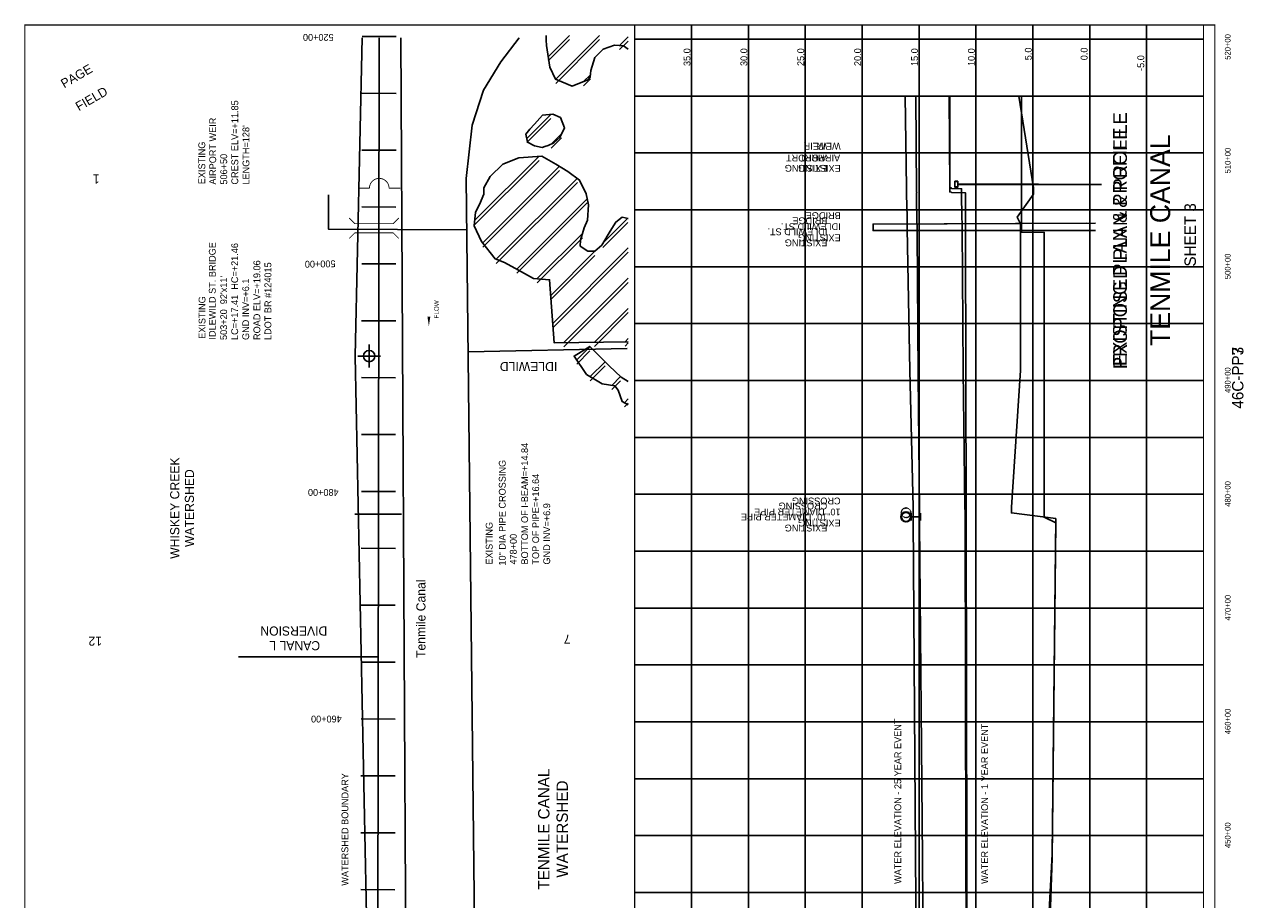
# Model space of a CAD drawing. Extents: x 217112 to 227830, y 805263 to 821273.
# Tile 2 of 2: x 217112 to 227830, y 813580 to 821273. Entities that reach past the tile are written whole.
import ezdxf
from ezdxf.enums import TextEntityAlignment as Align

# ---------------------------------------------------------------- set-up
doc = ezdxf.new("R2010")
doc.units = 0
doc.header["$LTSCALE"] = 800
doc.header["$PDMODE"] = 34
doc.header["$PDSIZE"] = 100
doc.linetypes.add('DASHED', pattern=[0])
doc.linetypes.add('STREAM', pattern=[0])
doc.layers.get('0').update_dxf_attribs({"linetype": 'CONTINUOUS'})
for name, color, linetype in [('BORDER', 1, 'CONTINUOUS'), ('EXISTING', 7, 'CONTINUOUS'), ('GRID', 2, 'CONTINUOUS'), ('MAJROADS', 9, 'CONTINUOUS'), ('MLLTXT', 7, 'CONTINUOUS'), ('PROPOSED', 7, 'CONTINUOUS'), ('RR', 13, 'CONTINUOUS'), ('SEC', 2, 'CONTINUOUS'), ('STATIONS', 7, 'CONTINUOUS'), ('STRUCTTEXT', 7, 'CONTINUOUS'), ('STRUCTURES', 1, 'CONTINUOUS'), ('TEXT', 7, 'CONTINUOUS'), ('TRUNKS', 5, 'STREAM'), ('WETDBA', 12, 'CONTINUOUS'), ('WETFILL', 8, 'CONTINUOUS'), ('WSHEDS', 3, 'CONTINUOUS')]:
    doc.layers.add(name, color=color, linetype=linetype)

# ---------------------------------------------------------------- blocks, each defined once
blk = doc.blocks.new('BRIDGE')
at = {"layer": 'STRUCTURES', "color": 0, "const_width": 20}
for points in [[(-234, -534), (-101, -402), (-101, 496), (-234, 629)], [(244, -534), (112, -402), (112, 496), (244, 629)]]:
    blk.add_lwpolyline(points, dxfattribs=at)
blk = doc.blocks.new('WEIR')
at = {"layer": 'STRUCTURES', "color": 0, "const_width": 30}
blk.add_lwpolyline([(13, 761), (13, 358, -1), (13, -332), (13, -734)], format="xyb", dxfattribs=at)
blk = doc.blocks.new('PWEIR')
at = {"layer": 'EXISTING', "color": 0}
blk.add_line((25, 25), (1290, 25), dxfattribs=at)
blk.add_lwpolyline([(0, 25), (0, 50), (25, 50), (25, 0), (0, 0)], close=True, dxfattribs=at)
blk = doc.blocks.new('*X')
at = {"color": 0}
for p, q in [((221716, 820989), (221903, 821176)), ((221783, 820791), (222169, 821176)), ((222345, 821088), (222421, 821164)), ((222027, 820770), (222089, 820831)), ((221528, 820271), (221740, 820482)), ((221743, 820221), (221835, 820312)), ((221070, 819548), (221636, 820114)), ((221141, 819353), (221815, 820027)), ((221260, 819208), (221973, 819920)), ((221440, 819122), (222059, 819741)), ((222198, 819350), (222417, 819569)), ((221621, 819038), (222018, 819434)), ((221739, 818891), (222127, 819279)), ((221757, 818643), (222421, 819308)), ((221854, 818476), (222421, 819042)), ((222123, 818479), (222421, 818777)), ((222392, 818483), (222421, 818512)), ((221968, 818324), (222084, 818440)), ((222087, 818178), (222217, 818308)), ((222275, 818100), (222352, 818178)), ((222387, 817947), (222421, 817982)), ((224818, 816984), (224824, 816991)), ((224819, 816991), (224827, 816999)), ((224822, 816999), (224844, 817022)), ((224844, 817016), (224852, 817024)), ((224853, 817019), (224859, 817025)), ((224859, 817020), (224864, 817025)), ((224864, 817020), (224869, 817025)), ((224869, 817020), (224873, 817024)), ((224873, 817019), (224877, 817023)), ((224877, 817017), (224881, 817021)), ((224881, 817016), (224885, 817019)), ((224884, 817014), (224888, 817017)), ((224887, 817011), (224891, 817015)), ((224890, 817009), (224894, 817013)), ((224893, 817006), (224896, 817010)), ((224895, 817003), (224899, 817007)), ((224897, 817000), (224901, 817004)), ((224899, 816996), (224903, 817000)), ((224900, 816992), (224904, 816997)), ((224901, 816988), (224905, 816993)), ((224818, 816979), (224823, 816984)), ((224818, 816974), (224823, 816979)), ((224819, 816970), (224823, 816974)), ((224820, 816966), (224824, 816970)), ((224822, 816962), (224826, 816966)), ((224824, 816958), (224827, 816962)), ((224826, 816955), (224829, 816959)), ((224828, 816952), (224832, 816956)), ((224831, 816949), (224834, 816953)), ((224833, 816947), (224837, 816951)), ((224836, 816944), (224840, 816948)), ((224839, 816942), (224843, 816946)), ((224843, 816941), (224847, 816945)), ((224847, 816939), (224851, 816943)), ((224851, 816938), (224855, 816942)), ((224855, 816937), (224860, 816942)), ((224860, 816936), (224865, 816942)), ((224865, 816936), (224871, 816943)), ((224871, 816937), (224880, 816946)), ((224878, 816939), (224904, 816965)), ((224892, 816947), (224896, 816951)), ((224898, 816963), (224906, 816972)), ((224901, 816972), (224907, 816978)), ((224902, 816983), (224906, 816988)), ((224902, 816978), (224907, 816983))]:
    blk.add_line(p, q, dxfattribs=at)

msp = doc.modelspace()

# ---------------------------------------------------------------- linework, layer by layer
at = {"color": 0}
msp.add_line((225317, 819869), (226026, 819869), dxfattribs=at)
msp.add_lwpolyline([(225292, 819869), (225292, 819894), (225317, 819894), (225317, 819844), (225292, 819844)], close=True, dxfattribs=at)
at = {"layer": 'BORDER', "color": 0, "const_width": 10}
msp.add_lwpolyline([(227577, 805268), (227577, 821268), (217117, 821268), (217117, 805268)], close=True, dxfattribs=at)
for points in [[(222477, 805268), (222477, 821268)], [(227477, 805268), (227477, 821268)]]:
    msp.add_lwpolyline(points, dxfattribs=at)
at = {"layer": 'EXISTING', "color": 0}
for p, q in [((224907, 816976), (224907, 816911)), ((224907, 816945), (224989, 816945)), ((224989, 816976), (224989, 816911))]:
    msp.add_line(p, q, dxfattribs=at)
for points in [[(224960, 811930), (224946, 813980), (224925, 816929), (224926, 816979), (224926, 816980), (224924, 816981), (224925, 816982), (224924, 817029), (224897, 818230), (224873, 819480), (224872, 819482), (224872, 819518), (224872, 819519), (224871, 819580), (224867, 819780), (224867, 819829), (224867, 819830), (224867, 819835), (224866, 819836), (224856, 820643)], [(225241, 820643), (225247, 819836), (225260, 819835), (225263, 819830), (225350, 819829), (225351, 819780), (225354, 819580), (225355, 819519), (225355, 819518), (225355, 819482), (225355, 819480), (225366, 818230), (225380, 817029), (225381, 816982), (225381, 816981), (225381, 816980), (225381, 816979), (225381, 816929), (225388, 813980), (225397, 811930)], [(225983, 819836), (225983, 819829)]]:
    msp.add_lwpolyline(points, dxfattribs=at)
at = {"layer": 'EXISTING', "color": 0, "linetype": 'DASHED'}
for points in [[(225981, 819836), (225983, 819836), (225853, 820643)], [(226159, 805643), (226173, 808670), (226158, 811620), (226158, 811817), (226068, 811818), (226068, 811861), (226068, 811862), (226038, 811930), (226148, 813980), (226178, 816929), (225788, 816979), (225788, 816980), (225788, 816981), (225788, 816982), (225788, 817029), (225868, 818230), (225868, 819480), (225868, 819482), (225868, 819518), (225868, 819519), (225838, 819580), (225983, 819780), (225983, 819829), (225981, 819829)], [(226448, 819527), (224572, 819518), (224572, 819460), (226448, 819460)]]:
    msp.add_lwpolyline(points, dxfattribs=at)
at = {"layer": 'EXISTING', "color": 0}
for radius in [44.7, 39.5]:
    msp.add_circle((224862, 816944), radius, dxfattribs=at)
at = {"layer": 'GRID', "color": 0}
for points in [[(222977, 805268), (222977, 821268)], [(223477, 805268), (223477, 821268)], [(223977, 805268), (223977, 821268)], [(224477, 805268), (224477, 821268)], [(224977, 805268), (224977, 821268)], [(225477, 805268), (225477, 821268)], [(225977, 805268), (225977, 821268)], [(226477, 805268), (226477, 821268)], [(226977, 805268), (226977, 821268)], [(227477, 821143), (222477, 821143)], [(227477, 820643), (222477, 820643)], [(227477, 820143), (222477, 820143)], [(227477, 819643), (222477, 819643)], [(227477, 819143), (222477, 819143)], [(227477, 818643), (222477, 818643)], [(227477, 818143), (222477, 818143)], [(227477, 817643), (222477, 817643)], [(227477, 817143), (222477, 817143)], [(227477, 816643), (222477, 816643)], [(227477, 816143), (222477, 816143)], [(227477, 815643), (222477, 815643)], [(227477, 815143), (222477, 815143)], [(227477, 814643), (222477, 814643)], [(227477, 814143), (222477, 814143)], [(227477, 813643), (222477, 813643)]]:
    msp.add_lwpolyline(points, dxfattribs=at)
at = {"layer": 'MAJROADS', "color": 0}
for points in [[(221462, 821154), (221301, 820943), (221147, 820695), (221048, 820386), (220995, 819917), (221071, 813091), (221053, 807739), (221048, 806316), (221137, 805379)], [(221000, 819467), (219787, 819472), (219787, 819775)], [(221012, 818395), (222412, 818424)]]:
    msp.add_lwpolyline(points, dxfattribs=at)
at = {"layer": 'PROPOSED', "color": 0, "linetype": 'DASHED'}
for p, q in [((226528, 819527), (224572, 819518)), ((224572, 819518), (224572, 819460)), ((224572, 819460), (226528, 819460))]:
    msp.add_line(p, q, dxfattribs=at)
at = {"layer": 'PROPOSED', "color": 0}
for p, q in [((224907, 816976), (224907, 816911)), ((224907, 816945), (224989, 816945)), ((224989, 816976), (224989, 816911))]:
    msp.add_line(p, q, dxfattribs=at)
for points in [[(225023, 811894), (225006, 813944), (224982, 816893), (224982, 816943), (224982, 816944), (224981, 816945), (224982, 816946), (224981, 816993), (224969, 818194), (224959, 819444), (224959, 819446), (224959, 819482), (224959, 819483), (224958, 819544), (224955, 819744), (224955, 819793), (224956, 819794), (224956, 819799), (224954, 819800), (224948, 820643)], [(225246, 820643), (225247, 819800), (225260, 819799), (225263, 819794), (225384, 819793), (225384, 819744), (225385, 819544), (225386, 819483), (225386, 819482), (225386, 819446), (225386, 819444), (225388, 818194), (225391, 816993), (225391, 816946), (225391, 816945), (225391, 816944), (225391, 816943), (225391, 816893), (225396, 813944), (225401, 811894)], [(225878, 819800), (225878, 819793)]]:
    msp.add_lwpolyline(points, dxfattribs=at)
at = {"layer": 'PROPOSED', "color": 0, "linetype": 'DASHED'}
for points in [[(225878, 819800), (225878, 820643)], [(226159, 805643), (226173, 808634), (226158, 811584), (226158, 811781), (226078, 811782), (226078, 811826), (226078, 811827), (226078, 811894), (226148, 813944), (226178, 816893), (226078, 816943), (226078, 816944), (226078, 816945), (226078, 816946), (226078, 816993), (226078, 818194), (226078, 819444), (225878, 819446), (225878, 819482), (225878, 819483), (225878, 819544), (225878, 819744), (225878, 819793)]]:
    msp.add_lwpolyline(points, dxfattribs=at)
at = {"layer": 'PROPOSED', "color": 0}
for radius in [44.7, 39.5]:
    msp.add_circle((224862, 816944), radius, dxfattribs=at)
at = {"layer": 'RR', "color": 0}
msp.add_lwpolyline([(220422, 821154), (220465, 813086), (220504, 805378)], dxfattribs=at)
at = {"layer": 'SEC', "color": 0}
msp.add_point((220143, 818358), dxfattribs=at)
at = {"layer": 'STATIONS', "color": 0}
for p, q in [((220081, 821168), (220381, 821167)), ((220080, 820668), (220380, 820667)), ((220079, 820168), (220379, 820167)), ((220078, 819668), (220378, 819667)), ((220078, 819168), (220378, 819167)), ((220077, 818668), (220377, 818667)), ((220076, 818168), (220376, 818167)), ((220076, 817668), (220376, 817667)), ((220075, 817168), (220375, 817167)), ((220074, 816668), (220374, 816667)), ((220073, 816168), (220373, 816167)), ((220073, 815668), (220373, 815667)), ((220072, 815168), (220372, 815167)), ((220071, 814668), (220371, 814667)), ((220071, 814168), (220371, 814167)), ((220070, 813668), (220370, 813667))]:
    msp.add_line(p, q, dxfattribs=at)
at = {"layer": 'STRUCTURES', "color": 0}
msp.add_line((220016, 816968), (220428, 816967), dxfattribs=at)
at = {"layer": 'TRUNKS', "color": 0, "linetype": 'STREAM'}
msp.add_lwpolyline([(220231, 821154), (220219, 813146), (220240, 807792), (220285, 805378)], dxfattribs=at)
at = {"layer": 'TRUNKS', "color": 0}
msp.add_lwpolyline([(220668, 818620, 0, 25, 0), (220668, 818704, 0, 0, -0.087559), (220676, 818754, 0, 0, 0.245722), (220671, 818798, 0, 0, -0.309425), (220670, 818866, 0, 0, 0), (220671, 818899, 0, 0, 0)], format="xyseb", dxfattribs=at)
msp.add_lwpolyline([(220223, 815713), (218994, 815713)], dxfattribs=at)
at = {"layer": 'WETDBA', "color": 0}
for points in [[(222421, 821056), (222378, 821086), (222299, 821090), (222200, 821056), (222128, 820982), (222092, 820867), (222086, 820810), (222064, 820785), (221928, 820730), (221782, 820791), (221731, 820898), (221701, 821087), (221698, 821135), (221699, 821176)], [(222421, 818483), (221769, 818474), (221729, 819029), (221589, 819040), (221455, 819114), (221334, 819180), (221250, 819211), (221132, 819365), (221066, 819501), (221077, 819622), (221113, 819689), (221150, 819782), (221150, 819836), (221208, 819937), (221318, 820043), (221458, 820100), (221662, 820116), (221785, 820045), (221890, 819981), (221992, 819905), (222050, 819784), (222071, 819686), (222063, 819551), (222033, 819486), (222000, 819377), (221998, 819325), (222066, 819279), (222127, 819279), (222188, 819333), (222263, 819455), (222310, 819535), (222367, 819578), (222421, 819568)], [(222421, 818134), (222358, 818172), (222254, 818272), (222082, 818443), (221945, 818357), (222054, 818197), (222192, 818113), (222304, 818096), (222333, 818059), (222368, 817958), (222421, 817929)]]:
    msp.add_lwpolyline(points, dxfattribs=at)
msp.add_lwpolyline([(221765, 820232), (221820, 820280), (221859, 820364), (221824, 820454), (221759, 820484), (221666, 820474), (221596, 820397), (221556, 820353), (221520, 820308), (221536, 820239), (221595, 820207), (221663, 820192), (221688, 820200), (221718, 820208)], close=True, dxfattribs=at)
at = {"layer": 'WSHEDS', "color": 0}
msp.add_lwpolyline([(220191, 805378), (220146, 807793, -0.003585), (220146, 807794), (220125, 813147, 0.004082), (220125, 813149), (220019, 818355, -0.010788), (220019, 818359), (220083, 821154, 0.013127)], format="xyb", dxfattribs=at)

# ---------------------------------------------------------------- block references
at = {"layer": 'EXISTING', "color": 0}
msp.add_blockref('*X', (0, -37), dxfattribs=at)
at = {"layer": 'PROPOSED', "color": 0}
for name, p in [('*X', (0, -37)), ('PWEIR', (225292, 819842))]:
    msp.add_blockref(name, p, dxfattribs=at)
at = {"layer": 'STRUCTURES', "color": 0, "rotation": 90}
for name, p, xscale, yscale, zscale in [('WEIR', (220235, 819830), 0.25, 0.25, 0.25), ('BRIDGE', (220203, 819479), 0.375, 0.375, 0.375)]:
    msp.add_blockref(name, p, dxfattribs=dict(at, xscale=xscale, yscale=yscale, zscale=zscale))
at = {"layer": 'WETFILL', "color": 0}
msp.add_blockref('*X', (0, 0), dxfattribs=at)
msp.add_blockref('*X', (0, 0), dxfattribs=at)
msp.add_blockref('*X', (0, 0), dxfattribs=at)
msp.add_blockref('*X', (0, 0), dxfattribs=at)

# ---------------------------------------------------------------- texts
at = {"layer": 'EXISTING', "color": 0}
for s, rotation, p in [('WEIR', 180, (224288, 820232)), ('AIRPORT', 180, (224283, 820128)), ('EXISTING', 180, (224288, 820038)), ('BRIDGE', 180, (224288, 819622)), ('IDLEWILD ST.', 180, (224288, 819525)), ('EXISTING ', 180, (224288, 819427)), ('CROSSING', 180, (224287, 817114)), ('10" DIAMETER PIPE', 180, (224287, 817017)), ('EXISTING', 180, (224287, 816920)), ('WATER ELEVATION - 25 YEAR EVENT', 90, (224820, 813718)), ('WATER ELEVATION - 1 YEAR EVENT', 90, (225583, 813718))]:
    msp.add_text(s, height=60, rotation=rotation, dxfattribs=at).set_placement(p)
for s, height, p in [('EXISTING PLAN & PROFILE', 120, (226802, 819318)), ('46C-PP3', 100, (227828, 818167))]:
    msp.add_text(s, height=height, rotation=90, dxfattribs=at).set_placement(p, align=Align.CENTER)
at = {"layer": 'MLLTXT', "color": 0}
for s, p in [('35.0', (222967, 820907)), ('30.0', (223467, 820907)), ('25.0', (223967, 820907)), ('20.0', (224467, 820907)), ('15.0', (224967, 820907)), ('10.0', (225467, 820907)), ('5.0', (225967, 820958)), ('0.0', (226458, 820958)), ('-5.0', (226956, 820864))]:
    msp.add_text(s, height=60, rotation=90, dxfattribs=at).set_placement(p)
at = {"layer": 'PROPOSED', "color": 0}
for s, height, p in [('PROPOSED PLAN & PROFILE', 120, (226804, 819372)), ('46C-PP7', 100, (227828, 818167))]:
    msp.add_text(s, height=height, rotation=90, dxfattribs=at).set_placement(p, align=Align.CENTER)
for s, p in [('WEIR', (224171, 820232)), ('AIRPORT', (224164, 820128)), ('EXISTING', (224171, 820038)), ('BRIDGE', (224171, 819577)), ('IDLEWILD ST.', (224171, 819480)), ('EXISTING ', (224171, 819383)), ('CROSSING', (224170, 817070)), ('10" DIAMETER PIPE', (224170, 816973)), ('EXISTING', (224170, 816876))]:
    msp.add_text(s, height=60, rotation=180, dxfattribs=at).set_placement(p)
at = {"layer": 'STATIONS', "color": 0}
for s, rotation, p in [('520+00', 180, (219696, 821189)), ('500+00', 181, (219712, 819197)), ('480+00', 180, (219740, 817189)), ('460+00', 180, (219767, 815197))]:
    msp.add_text(s, height=60, rotation=rotation, dxfattribs=at).set_placement(p, align=Align.CENTER)
at = {"layer": 'STRUCTTEXT', "color": 0}
for s, p in [('CREST ELV=+11.85', (218992, 819865)), ('AIRPORT WEIR', (218798, 819865)), ("LENGTH=128'", (219090, 819865)), ('EXISTING', (218702, 819868)), ('506+50', (218895, 819865)), ('IDLEWILD ST. BRIDGE', (218794, 818503)), ('LC=+17.41  HC=+21.46', (218991, 818499)), ('ROAD ELV=+19.06', (219186, 818499)), ('LDOT BR #124015', (219283, 818499)), ("503+20  92'x11'", (218894, 818499)), ('GND INV=+6.1', (219088, 818499)), ('EXISTING', (218704, 818509)), ('BOTTOM OF I-BEAM=+14.84', (221540, 816525)), ('10" DIA PIPE CROSSING', (221343, 816516)), ('TOP OF PIPE=+16.64', (221637, 816525)), ('GND INV=+6.9', (221734, 816525)), ('EXISTING', (221228, 816525)), ('478+00', (221440, 816525))]:
    msp.add_text(s, height=60, rotation=90, dxfattribs=at).set_placement(p)
at = {"layer": 'TEXT', "color": 0}
for s, height, p in [('520+00', 50, (227715, 821075)), ('TENMILE CANAL', 175, (227184, 819376)), ('510+00', 50, (227715, 820076)), ('SHEET 3', 100, (227410, 819423)), ('500+00', 50, (227715, 819146)), ('490+00', 50, (227715, 818146)), ('WHISKEY CREEK', 80, (218474, 817021)), ('WATERSHED', 80, (218603, 817021)), ('480+00', 50, (227715, 817146)), ('470+00', 50, (227715, 816146)), ('460+00', 50, (227715, 815146)), ('TENMILE CANAL', 100, (221728, 814200)), ('WATERSHED', 100, (221890, 814200)), ('450+00', 50, (227715, 814146))]:
    msp.add_text(s, height=height, rotation=90, dxfattribs=at).set_placement(p, align=Align.CENTER)
for s, height, rotation, p in [('PAGE', 80, 30, (217462, 820710)), ('FIELD', 80, 30, (217591, 820509)), ('1', 80, 180, (217774, 819954)), ('IDLEWILD', 80, 180, (221797, 818305)), ('12', 80, 180, (217795, 815892)), ('7', 80, 180, (221913, 815909)), ('WATERSHED BOUNDARY', 60, 90, (219960, 813702))]:
    msp.add_text(s, height=height, rotation=rotation, dxfattribs=at).set_placement(p)
at = {"layer": 'TRUNKS', "color": 0}
msp.add_text('FLOW', height=40, rotation=90, dxfattribs=at).set_placement((220755, 818768), align=Align.CENTER)
for s, rotation, p in [('Tenmile Canal', 90, (220638, 815704)), ('DIVERSION', 180, (219775, 815981)), ('CANAL L', 180, (219712, 815852))]:
    msp.add_text(s, height=80, rotation=rotation, dxfattribs=at).set_placement(p)

doc.saveas('drawing.dxf')
